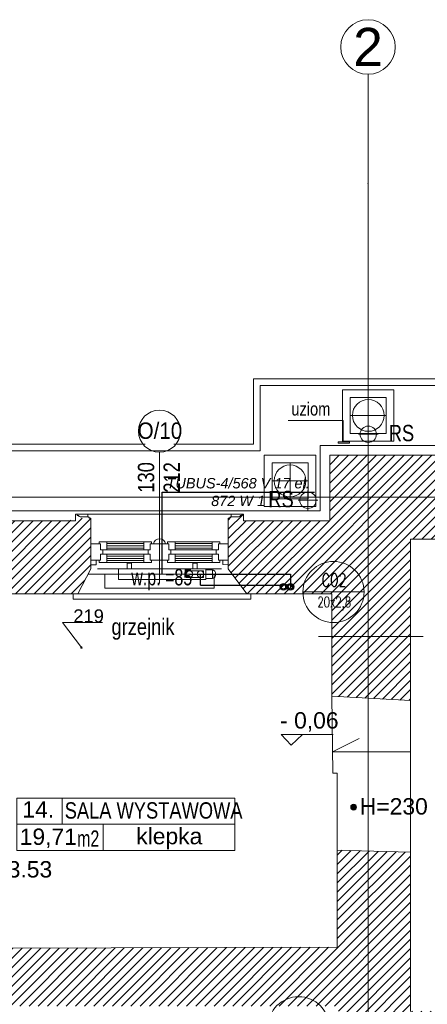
# Model space of a CAD drawing. Header units: millimetres. Extents: x -573548 to 674770, y -210017 to -47794.
# Tile 64 of 234: x 84634 to 88370, y -123069 to -114042. Entities that reach past the tile are written whole.
import ezdxf
from ezdxf.enums import TextEntityAlignment as Align
from ezdxf.lldxf.tags import DXFTag

# ---------------------------------------------------------------- set-up
doc = ezdxf.new("R2010")
doc.units = ezdxf.units.MM
for name, color, linetype, lineweight in [('_S_CO_OPIS_PION', 7, 'Continuous', 13), ('A.03 RZUT PARTERU_is$0$A-OPISY-2_Nr_pióra__2', 8, 'Continuous', 9), ('A.03 RZUT PARTERU_is$0$A-OPISY-3_Nr_pióra__6', 8, 'Continuous', 9), ('A.03 RZUT PARTERU_is$0$A-WYSOKOSCI_Nr_pióra__7', 8, 'Continuous', 9), ('A.03 RZUT PARTERU_is$0$COKÓŁ_Nr_pióra__1', 8, 'Continuous', 9), ('A.03 RZUT PARTERU_is$0$detalokna_Nr_pióra__1', 8, 'Continuous', 9), ('A.03 RZUT PARTERU_is$0$detalokna_Nr_pióra__2', 8, 'Continuous', 9), ('A.03 RZUT PARTERU_is$0$detalokna_Nr_pióra__8', 8, 'Continuous', 9), ('A.03 RZUT PARTERU_is$0$DIM MALY_Nr_pióra__8', 8, 'Continuous', 9), ('A.03 RZUT PARTERU_is$0$Drawing & Figure_Nr_pióra__18', 8, 'Continuous', 9), ('A.03 RZUT PARTERU_is$0$Koty_Nr_pióra__1', 8, 'Continuous', 9), ('A.03 RZUT PARTERU_is$0$Koty_Nr_pióra__61', 8, 'Continuous', 9), ('A.03 RZUT PARTERU_is$0$linia nadproza_Nr_pióra__1', 8, 'Continuous', 9), ('A.03 RZUT PARTERU_is$0$nadproża_opis#2_Nr_pióra__7', 8, 'Continuous', 9), ('A.03 RZUT PARTERU_is$0$Nowe_A-OKNA-OPIS_Nr_pióra__59', 8, 'Continuous', 9), ('A.03 RZUT PARTERU_is$0$Nowe_A_okno_Nr_pióra__59', 8, 'Continuous', 9), ('A.03 RZUT PARTERU_is$0$Nowe_Annotation - Text_Nr_pióra__59', 8, 'Continuous', 9), ('A.03 RZUT PARTERU_is$0$Nowe_GRZEJNIK_Nr_pióra__59', 8, 'Continuous', 9), ('A.03 RZUT PARTERU_is$0$opaska_Nr_pióra__1', 8, 'Continuous', 9), ('A.03 RZUT PARTERU_is$0$opisy inne_Nr_pióra__1', 8, 'Continuous', 9), ('A.03 RZUT PARTERU_is$0$OSIE_Nr_pióra__1', 8, 'Continuous', 9), ('A.03 RZUT PARTERU_is$0$PARAPET_Nr_pióra__7', 8, 'Continuous', 9), ('A.03 RZUT PARTERU_is$0$RURY SPUSTOWE_Nr_pióra__3', 8, 'Continuous', 9), ('A.03 RZUT PARTERU_is$0$SCIANY_KONSTR_Nr_pióra__21', 8, 'Continuous', 9), ('A.03 RZUT PARTERU_is$0$Structural - Bearing_Nr_pióra__21', 8, 'Continuous', 9), ('A.03 RZUT PARTERU_is$0$Structural - Grid', 8, 'Continuous', 9), ('A.03 RZUT PARTERU_is$0$Structural - Grid_Nr_pióra__17', 8, 'Continuous', 9), ('A.03 RZUT PARTERU_is$0$UZOIM#2_Nr_pióra__2', 8, 'Continuous', 9), ('FLUID-Powrót', 7, 'Continuous', 30), ('FLUID-Zasilanie', 7, 'Continuous', 30), ('SAN_Armatura CO na rozwinięciu', 7, 'Continuous', 13), ('SAN_Armatura CO na rzucie', 7, 'Continuous', 13), ('SAN_Grzejniki CO na rzucie', 7, 'Continuous', 13), ('SAN_Przewody powrotne CO na rzucie', 5, 'Continuous', 40), ('SAN_Przewody zasilające CO na rzucie', 1, 'Continuous', 40)]:
    doc.layers.add(name, color=color, linetype=linetype, lineweight=lineweight)
doc.layers.add('SAN_Etykiety grzejników CO na rzucie', color=7, linetype='Continuous')
doc.layers.add('SAN_Piony CO na rzucie', color=8, linetype='Continuous')
doc.styles.add('A.03 RZUT PARTERU_is$0$STYL_AUTOMATYCZNY_2', font='arial.ttf')
doc.styles.add('A.03 RZUT PARTERU_is$0$STYL_AUTOMATYCZNY_3', font='arial.ttf', dxfattribs={"width": 0.8})
doc.styles.add('A.03 RZUT PARTERU_is$0$STYL_AUTOMATYCZNY_4', font='arial.ttf', dxfattribs={"width": 0.7})
doc.styles.add('A.03 RZUT PARTERU_is$0$STYL_AUTOMATYCZNY_6', font='arial.ttf', dxfattribs={"width": 0.9})
doc.styles.add('A.03 RZUT PARTERU_is$0$STYL_AUTOMATYCZNY_8', font='arial.ttf', dxfattribs={"width": 0.8})
doc.styles.add('Etykiety grzejników CO na rzucie', font='ariali.ttf')
doc.styles.add('JOLARD', font='complex.shx', dxfattribs={"width": 0.7})
tags = doc.linetypes.add('DASH', pattern=[15, 10, -5]).pattern_tags.tags
tags[6:7] = [DXFTag(74, 4), DXFTag(75, 0), DXFTag(340, '0'), DXFTag(46, 0.0), DXFTag(50, 0.0), DXFTag(44, 0.0), DXFTag(45, 0.0)]
tags[4:5] = [DXFTag(74, 4), DXFTag(75, 0), DXFTag(340, '0'), DXFTag(46, 0.0), DXFTag(50, 0.0), DXFTag(44, 0.0), DXFTag(45, 0.0)]
pattern_1 = [(45, (655149.01, 0), (-42.426407, 42.426407), [])]

# ---------------------------------------------------------------- blocks, each defined once
blk = doc.blocks.new('A.03 RZUT PARTERU_is$0$Standardowy znacznik osi_2')
at = {"layer": 'A.03 RZUT PARTERU_is$0$Structural - Grid_Nr_pióra__17'}
for p, q in [((1000, 0), (17853.1, 0)), ((17853.1, 0), (18853.1, 0))]:
    blk.add_line(p, q, dxfattribs=at)
blk.add_circle((19103.1, 0), 250, dxfattribs=at)
blk.add_point((17853.1, 0), dxfattribs=at)
blk.add_point((17853.1, 0), dxfattribs=at)
at = {"layer": 'A.03 RZUT PARTERU_is$0$Structural - Grid_Nr_pióra__17', "style": 'A.03 RZUT PARTERU_is$0$STYL_AUTOMATYCZNY_2'}
for tag, p in [('AC_MarkerText_1_0', (5, -80)), ('AC_MarkerText_1_1', (19358.1, -80))]:
    blk.add_attdef(tag, text='', height=350, rotation=270, dxfattribs=at).set_placement(p, align=Align.TOP_CENTER)
blk = doc.blocks.new('A.03 RZUT PARTERU_is$0$Standardowy znacznik osi_3')
at = {"layer": 'A.03 RZUT PARTERU_is$0$Structural - Grid_Nr_pióra__17'}
blk.add_line((2962.2, 0), (40906.6, 0), dxfattribs=at)
at = {"layer": 'A.03 RZUT PARTERU_is$0$Structural - Grid_Nr_pióra__17', "style": 'A.03 RZUT PARTERU_is$0$STYL_AUTOMATYCZNY_2'}
for tag, p in [('AC_MarkerText_1_0', (-250, -335)), ('AC_MarkerText_1_1', (44118.7, -335))]:
    blk.add_attdef(tag, text='', height=350, rotation=180, dxfattribs=at).set_placement(p, align=Align.TOP_CENTER)
blk = doc.blocks.new('A.03 RZUT PARTERU_is')
at = {"layer": 'A.03 RZUT PARTERU_is$0$A-WYSOKOSCI_Nr_pióra__7'}
blk.add_hatch(color=256, dxfattribs=at).paths.add_polyline_path([(742941, -96261.2, 1), (742887.6, -96261.2, 1)])
at = {"layer": 'A.03 RZUT PARTERU_is$0$Drawing & Figure_Nr_pióra__18'}
h = blk.add_hatch(dxfattribs=at)
h.set_pattern_fill('Common_Brick_0004', color=256, style=0, pattern_type=2)
h.set_pattern_definition(pattern_1)
h.paths.add_polyline_path([(741765, -93611.2), (741765, -93635.2), (741765, -93875.2), (741765, -94075.2), (741935.8, -94305.2), (742715, -94305.2), (742715, -94697.6), (742715, -95245.2), (743436.3, -95285.2), (743436.3, -94697.6), (743436.3, -93805.2), (745446.3, -93805.2), (745545.5, -93515.2), (745545.5, -93511.5), (745545.5, -93471.5), (745545.4, -93321.5), (745545.5, -93321.5), (745545.5, -93245.2), (745315.9, -93180.2), (745315.9, -93129.8), (745303.3, -93129.8, 0.270785), (745257.6, -93078.7), (745246.9, -93074.5, -0.334097), (745226.3, -93045.5), (745216.3, -93045.5), (745216.3, -93035.2), (742696.3, -93035.2), (742696.3, -93635.2), (742020.6, -93635.2), (741905, -93635.2), (741905, -93575.2), (741890, -93575.2), (741890, -93588.2), (741878, -93588.2, -0.371445), (741862.2, -93601.2), (741789.8, -93601.2, 0.436052), (741780, -93611.2)])
h = blk.add_hatch(dxfattribs=at)
h.set_pattern_fill('Common_Brick_0004', color=256, style=0, pattern_type=2)
h.set_pattern_definition(pattern_1)
h.paths.add_polyline_path([(735945, -95100.2), (735958, -95100.2), (735958, -95112.2, -0.371445), (735971, -95128.1), (735971, -95200.5, 0.436052), (735981, -95210.2), (735981, -95225.2), (736005, -95225.2), (736235, -95225.2), (736435, -95225.2), (736675, -95105.2), (736675, -94305.2), (736686.9, -94305.2), (740385, -94305.2), (740505, -94075.2), (740505, -93635.2), (740505, -93611.2), (740490, -93611.2, 0.436052), (740480.3, -93601.2), (740478.8, -93601.2), (740478.8, -93601.4), (740296.3, -93635.2), (740249.5, -93635.2), (739105, -93635.2), (738965, -93635.2), (738965, -93815.2), (737625.1, -93815.2), (737625.1, -93635.2), (737485, -93635.2), (736005, -93635.2), (736005, -95085.2), (735945, -95085.2)])
h = blk.add_hatch(dxfattribs=at)
h.set_pattern_fill('Common_Brick_0004', color=256, style=0, pattern_type=2)
h.set_pattern_definition(pattern_1)
h.paths.add_polyline_path([(735455.7, -98345.2), (735395.7, -98345.2), (735395.7, -98360.2), (735408.7, -98360.2), (735408.7, -98372.2, -0.371445), (735421.7, -98388.1), (735421.7, -98460.5, 0.436052), (735431.7, -98470.2), (735431.7, -98485.2), (735455.7, -98485.2), (735776.3, -98485.2), (736135, -98343.5), (736135, -98085.2), (737045, -98085.2), (737045, -97887.4), (737050.6, -97887.4), (738195, -97887.4), (738195, -98085.2), (742776.3, -98085.2), (742776.3, -98665.2), (743719.8, -98665.2), (743719.8, -98281.5), (744542.7, -98281.5), (744542.7, -98665.2), (746016.3, -98665.2), (746016.3, -98855.2), (746159.7, -98855.2), (746159.7, -98855), (746166.3, -98665.2), (747246.3, -98665.2), (747246.3, -98365.2), (747246.3, -98095.2), (747282, -97255.2), (747610.7, -97256.4), (750156.3, -97265.2), (750156.3, -98890.5), (750156.3, -99595.2), (750436.3, -99595.2), (750436.3, -99735.2), (750156.3, -99735.2), (750156.3, -100105.2), (749506.3, -100105.2), (748146.3, -100105.2), (748237.5, -100675.2), (747316.3, -100675.2), (747277.5, -100675.2), (747316.3, -100105.2), (746116.3, -100105.2), (746127, -99795.6), (745975, -99795.5), (745966.3, -100035.2), (745736.3, -100035.2), (745736.3, -100220.1), (745386.3, -100158.5), (745386.3, -100035.2), (744686.1, -100035.2), (744686.1, -100035.2), (744686.1, -100011, 0.414287), (744682.1, -100007), (744608, -100007), (744608, -100035.2), (744572.3, -100035.2), (744572.3, -100138.2), (744608, -100138.2), (744608, -100165.2), (744656.3, -100165.2), (744636.3, -100774.1), (744815.5, -100774.1), (744836.8, -100774), (744836.8, -101430.2), (744836.8, -101978.1), (744836.8, -102684), (744826.3, -102684), (744826.3, -102684.1), (743396.3, -102684.1), (743396.3, -102194.7), (743396.3, -102194.7), (743396.3, -102197.7), (743266.3, -102197.7), (743266.3, -102197.5), (742673.3, -102209.9), (742676.3, -102949.1), (743286.3, -102938.9), (743416.3, -102938.9), (743416.3, -102835.5), (744796.3, -102835.5), (744796.3, -103312.4), (744796.3, -104725.5), (744416.3, -104725.5), (744326.3, -105075.5), (744326.3, -105485.5), (744326.3, -105509.5), (744341.3, -105509.5, 0.436052), (744351, -105519.5), (744423.4, -105519.5, -0.371445), (744439.3, -105532.5), (744451.3, -105532.5), (744451.3, -105545.5), (744466.3, -105545.5), (744466.3, -105485.5), (745121.3, -105485.5), (745186.3, -105485.5), (745186.3, -105475.2), (745196.3, -105475.2, -0.334097), (745216.9, -105446.2), (745227.6, -105442, 0.270785), (745273.3, -105390.9), (745285.9, -105390.9), (745285.9, -105340.5), (745515.5, -105275.5), (745515.5, -105005.5), (745512, -104885.5), (745507.4, -104725.5), (745137.4, -104725.5), (745137.4, -103312.4), (745137.4, -101978.1), (745137.4, -101430.2), (745137.4, -100774.2), (749506.3, -100756.7), (750166.3, -100754.1), (750165.2, -101260.5), (750445.2, -101260.5), (750445.2, -101400.5), (750165.2, -101400.5), (750165.2, -101430.2), (750166.3, -103065.3), (750296.3, -103065.3), (750875.7, -103065.5), (750885.5, -101430.2), (750896.1, -99665.5), (751746.1, -99666.9), (751746.2, -98956.9), (750736.3, -98955.2), (750736.2, -98955.2), (750736.3, -98890.5), (750740.7, -96695.2), (750336.3, -96678.8), (750206.3, -96678.8), (750206.3, -97105.2), (747610.7, -97087), (747356.3, -97085.2), (747356.3, -96685.2), (747136, -96684.7), (747116.3, -98095.2), (746976.3, -98096.7), (746976.3, -98096.8), (746976.3, -98352.1), (746976.3, -98376.7), (746836.3, -98376.7), (746836.3, -98098.1), (743436.3, -98133.7), (743436.3, -96675.2), (742765, -96656.2), (742765, -97545.2), (736675, -97565.2), (736675, -96685.2), (736435, -96545.2), (736235, -96545.2), (736005, -96545.2), (735981, -96545.2), (735981, -96560.2, 0.436052), (735971, -96570), (735971, -96642.3, -0.371445), (735958, -96658.2), (735958, -96670.2), (735945, -96670.2), (735945, -96685.2), (736005, -96685.2), (736005, -96800.8), (736005, -97495.2), (735455.7, -97495.2)])
at = {"layer": 'A.03 RZUT PARTERU_is$0$A-OPISY-3_Nr_pióra__6'}
for p, q in [((740242, -96177.9), (740242, -96418)), ((739825.9, -96417.9), (741825.9, -96417.9)), ((740618.9, -96418), (740618.9, -96657.9))]:
    blk.add_line(p, q, dxfattribs=at)
blk.add_lwpolyline([(739825.9, -96657.9), (739825.9, -96177.9), (741825.9, -96177.9), (741825.9, -96657.9)], close=True, dxfattribs=at)
at = {"layer": 'A.03 RZUT PARTERU_is$0$A-WYSOKOSCI_Nr_pióra__7'}
blk.add_circle((742914.3, -96261.2), 26.7, dxfattribs=at)
blk.add_circle((742914.3, -96261.2), 26.7, dxfattribs=at)
at = {"layer": 'A.03 RZUT PARTERU_is$0$COKÓŁ_Nr_pióra__1'}
for p, q in [((742606.3, -93545.2), (742606.3, -92945.2)), ((742606.3, -92945.2), (756215.3, -92945.2)), ((742606.3, -93545.2), (735915, -93545.2))]:
    blk.add_line(p, q, dxfattribs=at)
at = {"layer": 'A.03 RZUT PARTERU_is$0$detalokna_Nr_pióra__1'}
for p, q in [((740478.8, -93575.2), (740380, -93575.2)), ((741791.3, -93575.1), (741890, -93575.1))]:
    blk.add_line(p, q, dxfattribs=at)
at = {"layer": 'A.03 RZUT PARTERU_is$0$detalokna_Nr_pióra__2'}
for points in [[(741791.3, -93601.2), (741791.3, -93575.1), (740478.8, -93575.2), (740478.8, -93601.4)], [(741972.9, -94305.2), (741972.9, -94355.2), (740342.6, -94355.2), (740342.6, -94305.2)]]:
    blk.add_lwpolyline(points, dxfattribs=at)
at = {"layer": 'A.03 RZUT PARTERU_is$0$detalokna_Nr_pióra__8'}
for p, q in [((741802.1, -94125.2), (740479, -94125.2)), ((741702.2, -94075.2), (740567.9, -94075.2)), ((741935.8, -94305.2), (740385, -94305.2))]:
    blk.add_line(p, q, dxfattribs=at)
at = {"layer": 'A.03 RZUT PARTERU_is$0$DIM MALY_Nr_pióra__8'}
blk.add_line((742591.7, -94697.6), (743552.8, -94697.6), dxfattribs=at)
at = {"layer": 'A.03 RZUT PARTERU_is$0$Koty_Nr_pióra__1'}
for points in [[(742728.2, -95595), (742250.9, -95595), (742342.1, -95694.5), (742444.2, -95595)], [(742964.9, -95631.3), (742720.3, -95754.6), (743436.3, -95754.6)]]:
    blk.add_lwpolyline(points, dxfattribs=at)
at = {"layer": 'A.03 RZUT PARTERU_is$0$linia nadproza_Nr_pióra__1'}
for p, q in [((742715, -95245.4), (742722.3, -95950.3)), ((743436.3, -95285.2), (743436.3, -96675.2)), ((742722.3, -95950.3), (742765, -95950.3)), ((742765, -95950.3), (742765, -96656.2))]:
    blk.add_line(p, q, dxfattribs=at)
at = {"layer": 'A.03 RZUT PARTERU_is$0$nadproża_opis#2_Nr_pióra__7'}
for p, q in [((740418.7, -94798.8), (740245.4, -94569.7)), ((740245.4, -94569.7), (740295.4, -94569.7)), ((740295.4, -94569.7), (740612.8, -94569.7))]:
    blk.add_line(p, q, dxfattribs=at)
blk.add_lwpolyline([(740414.9, -94793.8, 1), (740422.5, -94803.8, 1)], format="xyb", close=True, dxfattribs=at)
at = {"layer": 'A.03 RZUT PARTERU_is$0$Nowe_A-OKNA-OPIS_Nr_pióra__59'}
blk.add_line((741135, -94212.5), (741135, -93007.4), dxfattribs=at)
blk.add_circle((741135, -92814.4), 193, dxfattribs=at)
at = {"layer": 'A.03 RZUT PARTERU_is$0$Nowe_A_okno_Nr_pióra__59'}
for points in [[(740505.1, -93998.5), (740505, -93848.5), (740595, -93848.4), (740595.1, -93903.4), (740615, -93903.4), (740615.1, -93943.4), (740595.1, -93943.4), (740595.1, -93998.4)], [(740653.2, -93828.4), (740653.2, -93903.4), (740595.1, -93903.4), (740595, -93848.4), (740583.2, -93848.4), (740583.2, -93828.4)], [(740991.9, -93828.5), (740991.8, -93903.4), (741050, -93903.5), (741050, -93848.5), (741061.8, -93848.5), (741061.9, -93828.5)], [(741278.2, -93828.4), (741278.3, -93903.4), (741220.1, -93903.5), (741220, -93848.5), (741208.2, -93848.5), (741208.2, -93828.5)], [(741616.9, -93828.4), (741616.8, -93903.4), (741675, -93903.4), (741675, -93848.4), (741686.8, -93848.4), (741686.9, -93828.4)], [(741765, -93998.5), (741765, -93848.5), (741675, -93848.4), (741675, -93903.4), (741655, -93903.4), (741655, -93943.4), (741675, -93943.4), (741675, -93998.4)], [(740653.3, -94018.4), (740653.3, -93943.4), (740595.1, -93943.4), (740595.1, -93998.4), (740583.3, -93998.4), (740583.3, -94018.4)], [(740991.8, -94018.4), (740991.8, -93943.4), (741050, -93943.5), (741050, -93998.5), (741061.8, -93998.5), (741061.8, -94018.5)], [(741278.3, -94018.4), (741278.3, -93943.4), (741220.1, -93943.5), (741220.1, -93998.4), (741208.3, -93998.5), (741208.3, -94018.5)], [(741616.8, -94018.4), (741616.8, -93943.4), (741675, -93943.4), (741675, -93998.4), (741686.8, -93998.4), (741686.8, -94018.4)], [(740555.1, -93998.5), (740555.1, -94038.5), (740505.1, -94038.5), (740505.1, -93998.5)], [(741765, -93998.5), (741765, -94038.5), (741715, -94038.4), (741715, -93998.4)]]:
    blk.add_lwpolyline(points, close=True, dxfattribs=at)
for points in [[(740991.9, -93828.5), (740653.2, -93828.4)], [(740653.2, -93845.9), (740991.9, -93845.8)], [(740653.2, -93865.9), (740991.8, -93865.8)], [(741140, -93848.5), (741050, -93848.5), (741050, -93903.5), (741030, -93903.5), (741030, -93943.5), (741050, -93943.5), (741050, -93998.5), (741140, -93998.5), (741140, -93998.5)], [(741130.1, -93848.5), (741220, -93848.5), (741220.1, -93903.5), (741240.1, -93903.4), (741240.1, -93943.4), (741220.1, -93943.5), (741220.1, -93998.4), (741130.1, -93998.5), (741130.1, -93998.4)], [(741278.2, -93828.5), (741616.9, -93828.4)], [(741616.9, -93845.9), (741278.2, -93845.8)], [(741616.8, -93865.9), (741278.2, -93865.8)], [(740653.2, -93885.9), (740991.8, -93885.8)], [(740653.2, -93903.4), (740991.8, -93903.4)], [(740653.3, -93943.4), (740991.8, -93943.4)], [(740653.3, -93960.9), (740991.8, -93960.8)], [(741616.8, -93885.9), (741278.2, -93885.8)], [(741616.8, -93903.4), (741278.3, -93903.4)], [(741616.8, -93943.4), (741278.3, -93943.4)], [(741616.8, -93960.9), (741278.3, -93960.8)], [(740653.3, -93980.9), (740991.8, -93980.8)], [(740653.3, -94000.9), (740991.8, -94000.8)], [(740991.8, -94018.4), (740653.3, -94018.4)], [(741616.8, -93980.9), (741278.3, -93980.8)], [(741616.8, -94000.9), (741278.3, -94000.8)], [(741278.3, -94018.4), (741616.8, -94018.4)]]:
    blk.add_lwpolyline(points, dxfattribs=at)
blk.add_lwpolyline([(741078.9, -93848.5), (741191.2, -93848.5, 0.845314)], format="xyb", close=True, dxfattribs=at)
at = {"layer": 'A.03 RZUT PARTERU_is$0$Nowe_GRZEJNIK_Nr_pióra__59'}
blk.add_lwpolyline([(740635, -94255.2), (741635, -94255.2), (741635, -94125.2), (740635, -94125.2)], close=True, dxfattribs=at)
at = {"layer": 'A.03 RZUT PARTERU_is$0$opaska_Nr_pióra__1'}
for points in [[(746022.2, -92335.2), (741996.3, -92335.2), (741996.3, -92935.2), (741267, -92935.2)], [(746052.9, -92395.2), (742056.3, -92395.2), (742056.3, -92995.2), (735365, -92995.2), (735365, -95790.1)], [(741003.1, -92935.2), (735305, -92935.2), (735305, -95738.3)]]:
    blk.add_lwpolyline(points, dxfattribs=at)
for points in [[(743284, -92434.7), (742812.9, -92434.7), (742812.9, -92905.8), (743284, -92905.8)], [(743213.5, -92505.2), (742883.5, -92505.2), (742883.5, -92835.2), (743213.5, -92835.2)], [(742566.8, -93034.7), (742095.7, -93034.7), (742095.7, -93505.8), (742566.8, -93505.8)], [(742496.3, -93105.2), (742166.3, -93105.2), (742166.3, -93435.2), (742496.3, -93435.2)]]:
    blk.add_lwpolyline(points, close=True, dxfattribs=at)
for centre in [(743048.5, -92670.2), (742331.3, -93270.2)]:
    blk.add_circle(centre, 145.8, dxfattribs=at)
at = {"layer": 'A.03 RZUT PARTERU_is$0$OSIE_Nr_pióra__1'}
for p, q in [((743048.5, -92505.2), (743048.5, -92835.2)), ((743213.5, -92670.2), (742883.5, -92670.2)), ((743048.5, -92932.6), (743048.5, -92752.6)), ((742958.5, -92842.6), (743138.5, -92842.6)), ((742331.3, -93105.2), (742331.3, -93435.2)), ((742496.3, -93270.2), (742166.3, -93270.2)), ((742495.7, -93537.6), (742495.7, -93357.6)), ((742405.7, -93447.6), (742585.7, -93447.6))]:
    blk.add_line(p, q, dxfattribs=at)
at = {"layer": 'A.03 RZUT PARTERU_is$0$RURY SPUSTOWE_Nr_pióra__3'}
for centre in [(743048.5, -92842.6), (742495.7, -93447.6)]:
    blk.add_circle(centre, 75, dxfattribs=at)
at = {"layer": 'A.03 RZUT PARTERU_is$0$SCIANY_KONSTR_Nr_pióra__21'}
for p, q in [((740505, -93635.2), (740505, -94075.2)), ((741765, -93635.2), (741765, -93875.2)), ((740505, -93875.2), (740505, -94075.2)), ((741765, -93875.2), (741765, -94075.2)), ((741765, -93875.2), (741765, -94075.2)), ((741765, -93875.2), (741765, -94075.2)), ((741765, -93875.2), (741765, -94075.2))]:
    blk.add_line(p, q, dxfattribs=at)
at = {"layer": 'A.03 RZUT PARTERU_is$0$Structural - Bearing_Nr_pióra__21'}
for p, q in [((742696.3, -93035.2), (745216.3, -93035.2)), ((742696.3, -93635.2), (742696.3, -93035.2)), ((740365, -93635.2), (739105, -93635.2)), ((742696.3, -93635.2), (741905, -93635.2)), ((745446.3, -93805.2), (743436.3, -93805.2)), ((743436.3, -93805.2), (743436.3, -95285.2)), ((740505, -94075.2), (740385, -94305.2)), ((741765, -94075.2), (741935.8, -94305.2)), ((740385, -94305.2), (736675, -94305.2)), ((741935.8, -94305.2), (742715, -94305.2)), ((742715, -94305.2), (742715, -95245.2)), ((742715, -95245.2), (743436.3, -95285.2)), ((742765, -96656.2), (742765, -97545.2)), ((742765, -96656.2), (743436.3, -96675.2)), ((743436.3, -96675.2), (743436.3, -98133.7)), ((742765, -97545.2), (736675, -97565.2))]:
    blk.add_line(p, q, dxfattribs=at)
for points in [[(740505, -93635.2), (740505, -93611.2), (740490, -93611.2, 0.436052), (740480.3, -93601.2), (740407.9, -93601.2, -0.371445), (740392, -93588.2), (740380, -93588.2), (740380, -93575.2), (740365, -93575.2), (740365, -93635.2), (740249.5, -93635.2)], [(741765, -93635.2), (741765, -93611.2), (741780, -93611.2, -0.436052), (741789.8, -93601.2), (741862.2, -93601.2, 0.371445), (741878, -93588.2), (741890, -93588.2), (741890, -93575.2), (741905, -93575.2), (741905, -93635.2), (742020.6, -93635.2)]]:
    blk.add_lwpolyline(points, format="xyb", dxfattribs=at)
at = {"layer": 'A.03 RZUT PARTERU_is$0$UZOIM#2_Nr_pióra__2'}
blk.add_lwpolyline([(742315.6, -92715.9), (742817.8, -92715.9), (742817.8, -92906.1)], dxfattribs=at)
blk.add_lwpolyline([(742772.1, -92925), (742877.6, -92925), (742877.6, -92911.2), (742772.1, -92911.2)], close=True, dxfattribs=at)
at = {"layer": 'A.03 RZUT PARTERU_is$0$Structural - Grid'}
ref = blk.add_blockref('A.03 RZUT PARTERU_is$0$Standardowy znacznik osi_2', (743046.3, -108395.1), dxfattribs=dict(at, zscale=1000, rotation=90))
ref.add_attrib('AC_MarkerText_1_1', '2', dxfattribs={"layer": 'A.03 RZUT PARTERU_is$0$Structural - Grid_Nr_pióra__17', "color": 20, "lineweight": 15, "true_color": 0xf73328, "height": 350, "rotation": 360, "style": 'A.03 RZUT PARTERU_is$0$STYL_AUTOMATYCZNY_2'}).set_placement((743046.3, -89116.9), align=Align.TOP_CENTER)
at = {"layer": 'A.03 RZUT PARTERU_is$0$Structural - Grid', "zscale": 1000, "rotation": 180}
blk.add_blockref('A.03 RZUT PARTERU_is$0$Standardowy znacznik osi_3', (776835.6, -93420.2), dxfattribs=at)
at = {"layer": 'A.03 RZUT PARTERU_is$0$A-OPISY-2_Nr_pióra__2', "char_height": 150}
for s, insert, attachment_point, style in [('\\A1;{\\pql;\\fArial|b0|i0|c238|p0;\\W1.000000;14.}', (739877.9, -96357.5), 7, 'A.03 RZUT PARTERU_is$0$STYL_AUTOMATYCZNY_2'), ('\\A1;{\\pql;\\fArial|b0|i0|c238|p0;\\W0.800000;SALA WYSTAWOWA}', (740266.1, -96369), 7, 'A.03 RZUT PARTERU_is$0$STYL_AUTOMATYCZNY_3'), ('\\A1;{\\pql;\\fArial|b0|i0|c238|p0;\\W1.000000;19,71}', (739853.6, -96635.6), 7, 'A.03 RZUT PARTERU_is$0$STYL_AUTOMATYCZNY_2'), ('\\A1;{\\pqr;\\fArial|b0|i0|c238|p0;\\W0.700000;m2}', (740583.1, -96475.1), 3, 'A.03 RZUT PARTERU_is$0$STYL_AUTOMATYCZNY_4'), ('\\A1;{\\pql;\\fArial|b0|i0|c238|p0;\\W1.000000;klepka}', (740921.8, -96647.4), 7, 'A.03 RZUT PARTERU_is$0$STYL_AUTOMATYCZNY_2')]:
    blk.add_mtext(s, dxfattribs=dict(at, insert=insert, attachment_point=attachment_point, style=style))
at = {"layer": 'A.03 RZUT PARTERU_is$0$A-WYSOKOSCI_Nr_pióra__7', "char_height": 150, "attachment_point": 5, "style": 'A.03 RZUT PARTERU_is$0$STYL_AUTOMATYCZNY_2'}
for s, insert in [('\\A1;{\\pqc;\\fArial|b0|i0|c238|p0;\\W1.000000;H=230}', (743282.6, -96255.3)), ('\\A1;{\\pqc;\\fArial|b0|i0|c238|p0;\\W1.000000;Hp=3.53}', (739752.4, -96854.1))]:
    blk.add_mtext(s, dxfattribs=dict(at, insert=insert))
at = {"layer": 'A.03 RZUT PARTERU_is$0$Koty_Nr_pióra__61', "insert": (742240.7, -95569), "char_height": 150, "attachment_point": 7, "style": 'A.03 RZUT PARTERU_is$0$STYL_AUTOMATYCZNY_2'}
blk.add_mtext('\\A1;{\\pql;\\fArial|b0|i0|c238|p0;\\W1.000000;- 0,06}', dxfattribs=at)
at = {"layer": 'A.03 RZUT PARTERU_is$0$nadproża_opis#2_Nr_pióra__7', "insert": (740345.4, -94448.2), "char_height": 120, "attachment_point": 1, "style": 'A.03 RZUT PARTERU_is$0$STYL_AUTOMATYCZNY_2'}
blk.add_mtext('\\A1;{\\pql;\\fArial|b0|i0|c238|p0;\\W1.000000;219}', dxfattribs=at)
at = {"layer": 'A.03 RZUT PARTERU_is$0$Nowe_A-OKNA-OPIS_Nr_pióra__59', "insert": (741139, -92810.9), "char_height": 150, "attachment_point": 5, "style": 'A.03 RZUT PARTERU_is$0$STYL_AUTOMATYCZNY_6'}
blk.add_mtext('\\A1;{\\pqc;\\fArial|b0|i0|c238|p0;\\W0.900000;O/10}', dxfattribs=at)
at = {"layer": 'A.03 RZUT PARTERU_is$0$Nowe_A-OKNA-OPIS_Nr_pióra__59', "char_height": 150, "attachment_point": 5, "rotation": 90, "style": 'A.03 RZUT PARTERU_is$0$STYL_AUTOMATYCZNY_3'}
for s, insert in [('\\A1;{\\pqc;\\fArial|b0|i0|c238|p0;\\W0.800000;130}', (741012.5, -93238.1)), ('\\A1;{\\pqc;\\fArial|b0|i0|c238|p0;\\W0.800000;212}', (741246.9, -93238.1))]:
    blk.add_mtext(s, dxfattribs=dict(at, insert=insert))
at = {"layer": 'A.03 RZUT PARTERU_is$0$Nowe_Annotation - Text_Nr_pióra__59', "insert": (740694.7, -94727.6), "char_height": 150, "attachment_point": 7, "style": 'A.03 RZUT PARTERU_is$0$STYL_AUTOMATYCZNY_8'}
blk.add_mtext('\\A1;{\\pql;\\fArial|b0|i0|c238|p0;\\W0.800000;grzejnik }', dxfattribs=at)
at = {"layer": 'A.03 RZUT PARTERU_is$0$opisy inne_Nr_pióra__1', "char_height": 150, "attachment_point": 5, "style": 'A.03 RZUT PARTERU_is$0$STYL_AUTOMATYCZNY_3'}
for insert in [(743352.7, -92833.1), (742248.7, -93438.1)]:
    blk.add_mtext('\\A1;{\\pqc;\\fArial|b0|i0|c238|p0;\\W0.800000;RS}', dxfattribs=dict(at, insert=insert))
at = {"layer": 'A.03 RZUT PARTERU_is$0$PARAPET_Nr_pióra__7', "insert": (740876.3, -94273.2), "char_height": 150, "attachment_point": 7, "style": 'A.03 RZUT PARTERU_is$0$STYL_AUTOMATYCZNY_4'}
blk.add_mtext('\\A1;{\\pql;\\fArial|b0|i0|c238|p0;\\W0.700000;w.p. =85}', dxfattribs=at)
at = {"layer": 'A.03 RZUT PARTERU_is$0$UZOIM#2_Nr_pióra__2', "insert": (742522.3, -92611.8), "char_height": 120, "attachment_point": 5, "style": 'A.03 RZUT PARTERU_is$0$STYL_AUTOMATYCZNY_3'}
blk.add_mtext('\\A1;{\\pqc;\\fArial|b0|i0|c238|p0;\\W0.800000;uziom}', dxfattribs=at)
blk = doc.blocks.new('CZLVK_P_55_5_80_0_10')
at = {"layer": 'SAN_Grzejniki CO na rzucie'}
for points in [[(-320, -50), (-320, 0), (-280, 0), (-280, -50)], [(280, -50), (280, 0), (320, 0), (320, -50)], [(-400, -150), (400, -150), (400, -50), (-400, -50), (-400, -150)]]:
    blk.add_lwpolyline(points, dxfattribs=at)
blk = doc.blocks.new('VERTPIPECOSUPPLY_P')
at = {"layer": 'SAN_Przewody zasilające CO na rzucie', "lineweight": 13}
blk.add_circle((0, 0), 30, dxfattribs=at)
blk = doc.blocks.new('VERTPIPECORETURN_P')
at = {"layer": 'SAN_Przewody powrotne CO na rzucie', "lineweight": 13}
blk.add_circle((0, 0), 30, dxfattribs=at)
blk = doc.blocks.new('ZTGRZVK_P')
at = {"layer": 'SAN_Armatura CO na rozwinięciu'}
blk.add_lwpolyline([(50, 40), (110, 40), (110, -40), (50, -40), (50, 40)], dxfattribs=at)
blk.add_ellipse((110, 0), major_axis=(0, 40), ratio=0.75, start_param=3.141593, end_param=6.283185, dxfattribs=at)
blk = doc.blocks.new('ZAWGVK_P')
at = {"layer": 'SAN_Armatura CO na rzucie'}
blk.add_lwpolyline([(-80, 30), (80, 30), (80, -30), (-80, -30), (-80, 30)], dxfattribs=at)

msp = doc.modelspace()

# ---------------------------------------------------------------- linework, layer by layer
at = {"layer": '_S_CO_OPIS_PION', "lineweight": 9, "ltscale": 50}
msp.add_line((87230, -119288.9), (87790.4, -119288.9), dxfattribs=at)
for centre in [(87510.2, -119288.9), (87190.2, -123279.8)]:
    msp.add_circle(centre, 280.2, dxfattribs=at)
at = {"layer": 'FLUID-Powrót', "color": 142, "linetype": 'DASH', "ltscale": 10}
msp.add_line((86290, -119225.2), (86290, -119125.2), dxfattribs=at)
msp.add_lwpolyline([(86290, -119225.2), (87051.9, -119225.2)], dxfattribs=at)
at = {"layer": 'FLUID-Powrót', "color": 142, "linetype": 'DASH', "ltscale": 2}
msp.add_circle((87051.7, -119242.1, 0), 30, dxfattribs=at)
at = {"layer": 'FLUID-Powrót', "color": 142, "linetype": 'DASH', "ltscale": 10}
msp.add_circle((87051.7, -119241.7, 0), 20, dxfattribs=at)
at = {"layer": 'FLUID-Zasilanie', "color": 11, "linetype": 'Continuous'}
msp.add_lwpolyline([(86190, -119125.2), (87115.3, -119125.2), (87115.3, -119241.2)], dxfattribs=at)
for centre, radius in [((87115.3, -119241.2), 30), ((87115.3, -119241.7, 0), 20)]:
    msp.add_circle(centre, radius, dxfattribs=at)
at = {"layer": 'SAN_Etykiety grzejników CO na rzucie'}
for p, q in [((85940, -119125.2), (85940, -118375.2)), ((85940, -118375.2), (87337, -118375.2))]:
    msp.add_line(p, q, dxfattribs=at)

# ---------------------------------------------------------------- block references
at = {"color": 150}
msp.add_blockref('A.03 RZUT PARTERU_is', (-655219.6, -25000), dxfattribs=at)
at = {"layer": 'SAN_Armatura CO na rzucie'}
for name, p in [('ZAWGVK_P', (86240, -119125.2)), ('ZTGRZVK_P', (86290, -119125.2))]:
    msp.add_blockref(name, p, dxfattribs=at)
at = {"layer": 'SAN_Grzejniki CO na rzucie'}
msp.add_blockref('CZLVK_P_55_5_80_0_10', (85940, -119025.2), dxfattribs=at)
at = {"layer": 'SAN_Piony CO na rzucie'}
for name, p in [('VERTPIPECOSUPPLY_P', (86190, -119125.2)), ('VERTPIPECORETURN_P', (86290, -119125.2))]:
    msp.add_blockref(name, p, dxfattribs=at)

# ---------------------------------------------------------------- texts
at = {"layer": '_S_CO_OPIS_PION', "lineweight": 9, "ltscale": 50, "style": 'JOLARD', "width": 0.7}
for s, height, p in [('CO2', 120, (87515.3, -119179.4)), ('20x2,8', 96, (87517.1, -119381.3))]:
    msp.add_text(s, height=height, dxfattribs=at).set_placement(p, align=Align.MIDDLE_CENTER)
at = {"layer": 'SAN_Etykiety grzejników CO na rzucie', "style": 'Etykiety grzejników CO na rzucie'}
for s, p in [('TUBUS-4/568 V 17 el.', (85980, -118339.2)), ('872 W 1', (86389, -118501.2))]:
    msp.add_text(s, height=95, dxfattribs=at).set_placement(p)

doc.saveas('drawing.dxf')
